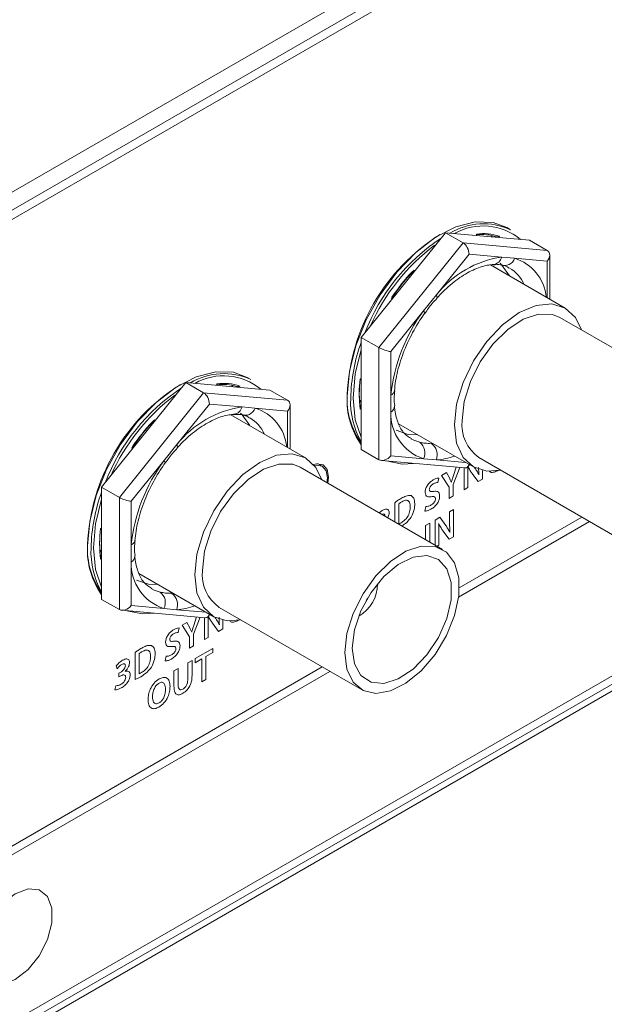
# Model space of a CAD drawing. Header units: millimetres. Extents: x 0 to 1118, y 0 to 864.
# Tile 215 of 256: x 924 to 933, y 349 to 364. Entities that reach past the tile are written whole.
import ezdxf

# ---------------------------------------------------------------- set-up
doc = ezdxf.new("R2010")
doc.units = ezdxf.units.MM

msp = doc.modelspace()

# ---------------------------------------------------------------- linework, layer by layer
at = {"color": 9, "linetype": 'Continuous', "lineweight": 0}
for p, q in [((901.966, 348.985), (953.761, 378.886)), ((930.746, 360.936), (930.752, 360.955)), ((930.99, 360.934), (930.981, 360.915)), ((931.046, 360.909), (931.05, 360.917)), ((929.289, 359.256), (930.55, 360.824)), ((930.55, 360.824), (931.81, 360.711)), ((930.638, 360.655), (930.149, 360.046)), ((931.127, 360.611), (930.638, 360.655)), ((931.321, 360.594), (931.127, 360.611)), ((931.81, 360.55), (931.321, 360.594)), ((931.81, 360.003), (931.81, 360.55)), ((929.763, 360.359), (929.771, 360.339)), ((929.798, 360.372), (929.792, 360.389)), ((929.818, 360.416), (929.823, 360.403)), ((930.149, 360.046), (929.955, 359.806)), ((929.486, 359.983), (929.476, 359.991)), ((929.955, 359.806), (929.466, 359.197)), ((929.289, 357.575), (929.289, 359.256)), ((929.466, 359.197), (929.466, 358.545)), ((926.857, 358.691), (926.862, 358.71)), ((927.101, 358.688), (927.091, 358.67)), ((929.009, 358.788), (929.024, 358.794)), ((925.4, 357.011), (926.661, 358.579)), ((926.661, 358.579), (927.921, 358.466)), ((927.157, 358.664), (927.161, 358.672)), ((929.466, 358.545), (929.466, 358.287)), ((926.749, 358.41), (926.26, 357.801)), ((927.238, 358.366), (926.749, 358.41)), ((929.024, 358.46), (928.999, 358.441)), ((929.006, 358.375), (929.024, 358.388)), ((927.432, 358.349), (927.238, 358.366)), ((927.921, 358.305), (927.432, 358.349)), ((927.921, 357.758), (927.921, 358.305)), ((929.024, 358.344), (929.009, 358.333)), ((929.466, 358.287), (929.466, 357.634)), ((925.874, 358.114), (925.882, 358.094)), ((925.909, 358.127), (925.903, 358.144)), ((925.929, 358.171), (925.934, 358.158)), ((926.26, 357.801), (926.066, 357.561)), ((925.597, 357.738), (925.587, 357.746)), ((926.066, 357.561), (925.577, 356.952)), ((929.466, 357.634), (929.955, 357.591)), ((929.955, 357.591), (930.149, 357.573)), ((930.149, 357.573), (930.587, 357.534)), ((930.301, 357.382), (930.228, 357.34)), ((930.344, 357.302), (930.301, 357.382)), ((930.402, 357.204), (930.501, 357.459)), ((930.446, 357.464), (930.404, 357.337)), ((930.563, 357.454), (930.563, 357.125)), ((930.682, 357.373), (930.774, 357.247)), ((930.726, 357.451), (930.721, 357.457)), ((930.787, 357.349), (930.786, 357.348)), ((930.839, 357.284), (930.839, 357.415)), ((930.17, 357.232), (930.185, 357.3)), ((930.228, 357.34), (930.34, 357.166)), ((930.374, 357.238), (930.373, 357.238)), ((930.402, 357.032), (930.402, 357.204)), ((930.62, 357.158), (930.62, 357.304)), ((930.774, 357.247), (930.839, 357.284)), ((930.34, 357.166), (930.34, 356.996)), ((930.563, 357.125), (930.62, 357.158)), ((925.4, 355.33), (925.4, 357.011)), ((925.577, 356.952), (925.577, 356.299)), ((929.525, 356.931), (929.525, 356.645)), ((929.587, 356.613), (929.587, 356.916)), ((930.34, 356.996), (930.402, 357.032)), ((929.338, 356.815), (929.29, 356.78)), ((929.989, 356.875), (929.975, 356.805)), ((930.404, 356.829), (930.347, 356.796)), ((930.347, 356.796), (930.347, 356.653)), ((930.404, 356.421), (930.404, 356.829)), ((930.05, 356.625), (929.988, 356.589)), ((930.05, 356.342), (930.05, 356.625)), ((930.2, 356.712), (930.129, 356.67)), ((930.129, 356.67), (930.129, 356.297)), ((930.183, 356.613), (930.185, 356.614)), ((930.291, 356.588), (930.2, 356.712)), ((925.12, 356.543), (925.135, 356.548)), ((929.988, 356.589), (929.988, 356.378)), ((930.248, 356.51), (930.34, 356.384)), ((930.352, 356.486), (930.351, 356.485)), ((930.186, 356.295), (930.186, 356.441)), ((930.34, 356.384), (930.404, 356.421)), ((925.135, 356.215), (925.11, 356.196)), ((925.577, 356.299), (925.577, 356.042)), ((930.159, 356.279), (930.186, 356.295)), ((925.117, 356.13), (925.135, 356.143)), ((925.135, 356.099), (925.12, 356.087)), ((925.577, 356.042), (925.577, 355.389)), ((925.577, 355.389), (926.066, 355.345)), ((926.066, 355.345), (926.26, 355.328)), ((926.26, 355.328), (926.698, 355.289)), ((926.412, 355.137), (926.339, 355.095)), ((926.455, 355.057), (926.412, 355.137)), ((926.513, 354.959), (926.611, 355.214)), ((926.557, 355.219), (926.515, 355.092)), ((926.674, 355.209), (926.674, 354.88)), ((926.837, 355.206), (926.832, 355.212)), ((926.95, 355.039), (926.95, 355.17)), ((926.281, 354.987), (926.296, 355.055)), ((926.339, 355.095), (926.451, 354.921)), ((926.485, 354.993), (926.484, 354.993)), ((926.731, 354.913), (926.731, 355.059)), ((926.793, 355.128), (926.885, 355.002)), ((926.885, 355.002), (926.95, 355.039)), ((926.898, 355.104), (926.897, 355.103)), ((926.451, 354.921), (926.451, 354.751)), ((926.513, 354.787), (926.513, 354.959)), ((926.674, 354.88), (926.731, 354.913)), ((926.451, 354.751), (926.513, 354.787)), ((926.799, 354.748), (926.534, 354.595)), ((926.799, 354.687), (926.799, 354.748)), ((925.635, 354.686), (925.635, 354.28)), ((925.698, 354.368), (925.698, 354.671)), ((926.1, 354.63), (926.086, 354.56)), ((926.489, 354.569), (926.426, 354.533)), ((926.489, 354.337), (926.489, 354.569)), ((926.534, 354.595), (926.534, 354.534)), ((926.534, 354.534), (926.635, 354.593)), ((926.635, 354.593), (926.635, 354.245)), ((926.697, 354.629), (926.799, 354.687)), ((926.697, 354.281), (926.697, 354.629)), ((925.351, 354.485), (925.366, 354.441)), ((925.487, 354.403), (925.487, 354.404)), ((926.28, 354.449), (926.218, 354.413)), ((926.218, 354.413), (926.218, 354.18)), ((926.28, 354.212), (926.28, 354.449)), ((926.426, 354.533), (926.426, 354.296)), ((925.422, 354.392), (925.394, 354.375)), ((925.394, 354.375), (925.394, 354.321)), ((925.394, 354.321), (925.423, 354.338)), ((925.996, 354.29), (925.996, 354.29)), ((926.635, 354.245), (926.697, 354.281)), ((925.349, 354.189), (925.334, 354.126)), ((925.994, 354.229), (925.994, 354.229))]:
    msp.add_line(p, q, dxfattribs=at)
at = {"color": 7, "linetype": 'Continuous', "lineweight": 15}
for p, q in [((901.967, 348.716), (953.596, 378.52)), ((949.642, 376.1), (901.967, 348.578)), ((949.562, 364.023), (901.967, 336.548)), ((923.841, 349.052), (949.474, 363.85)), ((923.929, 349.001), (949.562, 363.799)), ((931.257, 361.022), (931.204, 361.053)), ((930.285, 360.977), (929.024, 359.409)), ((930.55, 360.824), (930.285, 360.977)), ((931.545, 360.864), (930.285, 360.977)), ((930.751, 360.935), (930.754, 360.945)), ((930.979, 360.936), (930.969, 360.916)), ((931.093, 360.925), (931.083, 360.906)), ((931.81, 360.711), (931.545, 360.864)), ((931.847, 359.982), (931.847, 360.643)), ((932.079, 359.848), (930.958, 360.496)), ((931.001, 360.5), (931.006, 360.501)), ((929.761, 360.356), (929.769, 360.336)), ((929.499, 360), (929.488, 360.009)), ((930.154, 359.996), (930.155, 359.997)), ((934.13, 358.477), (931.998, 359.708)), ((929.289, 359.256), (929.024, 359.409)), ((929.024, 359.409), (929.024, 357.728)), ((926.395, 358.732), (925.135, 357.164)), ((926.661, 358.579), (926.395, 358.732)), ((927.656, 358.619), (926.395, 358.732)), ((926.862, 358.69), (926.865, 358.7)), ((927.09, 358.691), (927.08, 358.671)), ((927.204, 358.68), (927.194, 358.661)), ((927.368, 358.777), (927.315, 358.808)), ((929.014, 358.78), (929.024, 358.784)), ((927.921, 358.466), (927.656, 358.619)), ((929.521, 358.609), (929.52, 358.607)), ((927.958, 357.737), (927.958, 358.398)), ((929.024, 358.47), (928.999, 358.451)), ((929.52, 358.379), (929.52, 358.383)), ((928.19, 357.603), (927.068, 358.25)), ((927.111, 358.255), (927.117, 358.256)), ((925.872, 358.111), (925.88, 358.09)), ((929.583, 358.114), (930.704, 357.467)), ((925.61, 357.755), (925.599, 357.764)), ((926.265, 357.751), (926.266, 357.752)), ((929.289, 357.575), (929.024, 357.728)), ((928.439, 357.477), (928.37, 357.517)), ((929.325, 357.565), (930.58, 357.452)), ((930.621, 357.47), (930.646, 357.5)), ((930.785, 357.607), (932.918, 356.376)), ((930.241, 356.232), (928.108, 357.463)), ((925.4, 357.011), (925.135, 357.164)), ((925.135, 357.164), (925.135, 355.483)), ((932.444, 356.649), (930.482, 355.517)), ((930.492, 355.655), (932.329, 356.716)), ((925.125, 356.535), (925.135, 356.539)), ((925.631, 356.364), (925.631, 356.361)), ((925.135, 356.225), (925.11, 356.206)), ((925.631, 356.134), (925.631, 356.138)), ((925.694, 355.868), (926.815, 355.222)), ((925.4, 355.33), (925.135, 355.483)), ((925.436, 355.319), (926.691, 355.207)), ((926.896, 355.362), (929.029, 354.131)), ((926.732, 355.225), (926.757, 355.255)), ((928.555, 354.404), (908.65, 342.913)), ((908.66, 343.052), (928.44, 354.47))]:
    msp.add_line(p, q, dxfattribs=at)
at = {"color": 7, "linetype": 'Continuous', "lineweight": 15, "flags": 128}
for points in [[(931.204, 361.053), (931, 361.13), (930.732, 361.139), (930.441, 361.065), (930.138, 360.909), (929.839, 360.68), (929.558, 360.388), (929.307, 360.047), (929.099, 359.672), (928.942, 359.283), (928.846, 358.895), (928.813, 358.528)], [(931.242, 360.331), (931.13, 360.493), (931.102, 360.52)], [(930.419, 358.096), (930.452, 358.406), (930.549, 358.733), (930.704, 359.055), (930.905, 359.349), (931.14, 359.597), (931.391, 359.78), (931.643, 359.887), (931.877, 359.911), (932.079, 359.848), (932.233, 359.705), (932.321, 359.521)], [(930.534, 358.162), (930.565, 358.448), (930.658, 358.749), (930.806, 359.043), (930.997, 359.309), (931.217, 359.526), (931.45, 359.679), (931.678, 359.757), (931.886, 359.752), (931.998, 359.708)], [(929.024, 359.227), (928.934, 358.86), (928.901, 358.498)], [(927.315, 358.808), (927.111, 358.885), (926.843, 358.894), (926.551, 358.819), (926.249, 358.664), (925.95, 358.435), (925.669, 358.143), (925.418, 357.802), (925.209, 357.427), (925.053, 357.037), (924.957, 356.65), (924.924, 356.283)], [(928.901, 358.498), (928.934, 358.173), (929.024, 357.911)], [(927.353, 358.086), (927.241, 358.248), (927.213, 358.274)], [(931.109, 357.42), (930.905, 357.405), (930.704, 357.467), (930.549, 357.61), (930.452, 357.825), (930.419, 358.096)], [(929.546, 358.017), (929.725, 357.955), (929.868, 357.949)], [(926.53, 355.851), (926.563, 356.161), (926.66, 356.488), (926.815, 356.809), (927.016, 357.104), (927.25, 357.352), (927.502, 357.535), (927.754, 357.642), (927.988, 357.665), (928.19, 357.603), (928.344, 357.46), (928.432, 357.276)], [(926.644, 355.917), (926.676, 356.203), (926.769, 356.504), (926.917, 356.798), (927.108, 357.064), (927.328, 357.281), (927.561, 357.434), (927.789, 357.511), (927.997, 357.507), (928.108, 357.463)], [(928.524, 357.223), (928.534, 357.315), (928.513, 357.428), (928.452, 357.499), (928.36, 357.516), (928.309, 357.505)], [(928.51, 357.231), (928.517, 357.305), (928.497, 357.411), (928.439, 357.477), (928.353, 357.494), (928.323, 357.488)], [(929.399, 357.558), (929.637, 357.511), (929.807, 357.521)], [(925.135, 356.982), (925.045, 356.615), (925.012, 356.253)], [(925.012, 356.253), (925.045, 355.928), (925.135, 355.666)], [(928.777, 354.686), (928.809, 354.972), (928.902, 355.273), (929.05, 355.567), (929.24, 355.833), (929.46, 356.05), (929.693, 356.203), (929.922, 356.28), (930.129, 356.276), (930.3, 356.19), (930.422, 356.03), (930.485, 355.807), (930.485, 355.537), (930.422, 355.241), (930.3, 354.94), (930.129, 354.658), (929.922, 354.414), (929.693, 354.227), (929.46, 354.111), (929.24, 354.074), (929.05, 354.119), (928.902, 354.244), (928.809, 354.437), (928.777, 354.686)], [(928.89, 354.751), (928.923, 355.024), (929.019, 355.311), (929.17, 355.586), (929.363, 355.825), (929.579, 356.007), (929.801, 356.116), (930.008, 356.142), (930.181, 356.082), (930.306, 355.942), (930.372, 355.735), (930.372, 355.478), (930.306, 355.195), (930.181, 354.911), (930.008, 354.651), (929.801, 354.438), (929.579, 354.291), (929.363, 354.223), (929.17, 354.24), (929.019, 354.341), (928.923, 354.516), (928.89, 354.751)], [(925.657, 355.772), (925.836, 355.709), (925.978, 355.704)], [(927.22, 355.175), (927.016, 355.159), (926.815, 355.222), (926.66, 355.365), (926.563, 355.58), (926.53, 355.851)], [(929.119, 355.504), (929.108, 355.485), (929.097, 355.467)], [(925.51, 355.313), (925.748, 355.266), (925.917, 355.276)], [(923.841, 351.072), (923.651, 350.923), (923.483, 350.715), (923.359, 350.472), (923.293, 350.224), (923.293, 350.001), (923.359, 349.829), (923.483, 349.73), (923.651, 349.715), (923.841, 349.786), (924.032, 349.935), (924.199, 350.143), (924.323, 350.386), (924.389, 350.634), (924.389, 350.857), (924.323, 351.029), (924.199, 351.128), (924.032, 351.143), (923.841, 351.072)]]:
    msp.add_lwpolyline(points, dxfattribs=at)
at = {"color": 9, "linetype": 'Continuous', "lineweight": 0, "flags": 128}
for points in [[(930.155, 359.997), (930.157, 360), (930.16, 360.011), (930.157, 360.027), (930.149, 360.046)], [(929.975, 359.773), (929.976, 359.774), (929.975, 359.781), (929.968, 359.792), (929.955, 359.806)], [(926.266, 357.752), (926.268, 357.754), (926.271, 357.766), (926.268, 357.782), (926.26, 357.801)], [(929.767, 357.889), (929.812, 357.866), (929.9, 357.836)], [(926.086, 357.528), (926.087, 357.529), (926.086, 357.536), (926.079, 357.547), (926.066, 357.561)], [(925.878, 355.644), (925.923, 355.621), (926.011, 355.591)]]:
    msp.add_lwpolyline(points, dxfattribs=at)
at = {"color": 7, "linetype": 'Continuous', "lineweight": 15}
for centre, radius, start, end in [((930.854, 360.139), 0.971, 65.4418, 121.0776), ((930.851, 360.212), 0.867, 50.0516, 119.7294), ((931.8, 358.421), 2.99, 122.2445, 177.5502), ((931.879, 358.393), 3.003, 123.55, 158.8609), ((930.834, 360.221), 0.729, 72.7255, 97.0554), ((930.858, 360.222), 0.741, 71.5092, 98.2717), ((931.993, 358.316), 3.101, 127.1151, 155.9583), ((931.927, 358.371), 2.938, 135.8844, 146.5265), ((931.889, 358.393), 2.9, 136.3722, 146.0386), ((931.465, 358.441), 2.6, 159.8686, 178.7523), ((926.965, 357.894), 0.971, 65.4418, 121.0776), ((926.962, 357.966), 0.867, 50.0516, 119.7294), ((927.911, 356.176), 2.99, 122.2446, 177.5502), ((926.945, 357.976), 0.729, 72.7255, 97.0554), ((926.969, 357.977), 0.741, 71.5092, 98.2717), ((930.71, 358.56), 1.716, 172.3764, 187.6236), ((930.687, 358.579), 1.693, 173.0752, 186.9248), ((927.99, 356.148), 3.003, 123.55, 158.8609), ((928.104, 356.071), 3.101, 127.1151, 155.9583), ((929.948, 358.485), 1.137, 176.7842, 215.6433), ((929.965, 358.464), 1.154, 176.808, 215.3739), ((930.068, 358.441), 1.204, 177.3042, 209.8354), ((928.038, 356.126), 2.938, 135.8844, 146.5265), ((928, 356.148), 2.9, 136.3722, 146.0386), ((931.135, 358.1), 0.604, 174.0671, 234.6207), ((927.576, 356.196), 2.6, 159.8686, 178.7523), ((926.821, 356.315), 1.716, 172.3764, 187.6236), ((926.798, 356.334), 1.693, 173.0752, 186.9248), ((926.059, 356.24), 1.137, 176.7842, 215.6433), ((926.076, 356.219), 1.154, 176.808, 215.3739), ((926.179, 356.196), 1.204, 177.3042, 209.8354), ((927.246, 355.855), 0.604, 174.0671, 234.6207), ((928.715, 355.712), 0.552, 299.5575, 0.4479)]:
    msp.add_arc(centre, radius, start, end, dxfattribs=at)
at = {"color": 9, "linetype": 'Continuous', "lineweight": 0}
for centre, radius, start, end in [((931.352, 359.093), 1.535, 98.4034, 141.5913), ((930.986, 360.645), 0.145, 277.9082, 346.7106), ((931.175, 360.641), 0.154, 245.6127, 342.0763), ((931.117, 359.944), 0.682, 5.7593, 72.5962), ((930.958, 359.971), 0.556, 24.6533, 59.0008), ((932.051, 358.267), 2.6, 143.7143, 173.8743), ((929.441, 358.622), 0.0813, 288.2723, 349.1669), ((929.417, 358.378), 0.103, 298.3561, 0.5367), ((927.463, 356.847), 1.535, 98.4034, 141.5913), ((927.097, 358.4), 0.145, 277.9082, 346.7106), ((927.286, 358.396), 0.154, 245.6127, 342.0763), ((927.228, 357.699), 0.682, 5.7593, 72.5962), ((930.178, 358.267), 0.712, 178.4157, 251.7856), ((927.069, 357.726), 0.556, 24.6533, 59.0008), ((929.786, 357.681), 0.192, 331.8669, 53.6855), ((929.946, 357.646), 0.215, 340.3301, 54.4204), ((928.162, 356.022), 2.6, 143.7143, 173.8743), ((930.088, 358.536), 0.965, 273.631, 290.1624), ((925.552, 356.377), 0.0813, 288.2723, 349.1669), ((925.528, 356.133), 0.103, 298.3561, 0.5367), ((926.289, 356.022), 0.712, 178.4157, 251.7856), ((925.897, 355.436), 0.192, 331.8669, 53.6855), ((926.057, 355.401), 0.215, 340.3301, 54.4204), ((926.199, 356.291), 0.965, 273.631, 290.1624)]:
    msp.add_arc(centre, radius, start, end, dxfattribs=at)
at = {"color": 7, "linetype": 'Continuous', "lineweight": 15}
for centre, major_axis, ratio, start_param, end_param in [((930.55, 360.706), (-0.053, 0.125), 0.565758, 4.067595, 5.638391), ((931.722, 360.601), (0.105, 0.096), 0.697875, 4.92971, 6.500507), ((929.378, 359.248), (0.125, -0.044), 0.218312, 4.003708, 5.574505), ((926.661, 358.461), (-0.053, 0.125), 0.565758, 4.067595, 5.638391), ((927.833, 358.356), (0.105, 0.096), 0.697875, 4.92971, 6.500507), ((929.378, 357.685), (0.105, 0.096), 0.697875, 3.358914, 4.92971), ((930.55, 357.581), (-0.053, 0.125), 0.565758, 2.847554, 3.854896), ((925.489, 357.003), (0.125, -0.044), 0.218312, 4.003708, 5.574505), ((925.489, 355.44), (0.105, 0.096), 0.697875, 3.358914, 4.92971), ((926.661, 355.335), (-0.053, 0.125), 0.565758, 2.847554, 3.854896)]:
    msp.add_ellipse(centre, major_axis=major_axis, ratio=ratio, start_param=start_param, end_param=end_param, dxfattribs=at)
for points, knots in [([(930.752, 360.955), (930.752, 360.955), (930.753, 360.953), (930.754, 360.949), (930.754, 360.946), (930.754, 360.945)], [0, 0, 0, 0, 0.0222322, 0.5382395, 1, 1, 1, 1]), ([(931.093, 360.925), (931.093, 360.925), (931.09, 360.923), (931.083, 360.919), (931.073, 360.915), (931.063, 360.914), (931.055, 360.915), (931.052, 360.916), (931.05, 360.917)], [0, 0, 0, 0, 0.010463, 0.253314, 0.527713, 0.723757, 0.861541, 1, 1, 1, 1]), ([(930.155, 359.997), (930.193, 360.037), (930.305, 360.155), (930.5, 360.313), (930.728, 360.44), (930.896, 360.491), (930.981, 360.499), (931.004, 360.501)], [0, 0, 0, 0, 0.134469, 0.39244, 0.648445, 0.902418, 1, 1, 1, 1]), ([(931.002, 360.494), (931.039, 360.498), (931.091, 360.504), (931.131, 360.489), (931.142, 360.484)], [0, 0, 0, 0, 0.7063787, 1, 1, 1, 1]), ([(931.144, 360.488), (931.169, 360.483), (931.203, 360.475), (931.229, 360.453), (931.236, 360.447)], [0, 0, 0, 0, 0.728014, 1, 1, 1, 1]), ([(929.979, 359.77), (930.013, 359.82), (930.068, 359.902), (930.132, 359.967), (930.157, 359.993)], [0, 0, 0, 0, 0.613786, 1, 1, 1, 1]), ([(929.52, 358.606), (929.526, 358.656), (929.541, 358.799), (929.605, 359.057), (929.729, 359.369), (929.862, 359.609), (929.951, 359.738), (929.975, 359.773)], [0, 0, 0, 0, 0.13217, 0.387169, 0.643773, 0.901332, 1, 1, 1, 1]), ([(926.862, 358.71), (926.862, 358.71), (926.864, 358.708), (926.865, 358.703), (926.865, 358.701), (926.865, 358.7)], [0, 0, 0, 0, 0.0222322, 0.5382395, 1, 1, 1, 1]), ([(927.204, 358.68), (927.204, 358.679), (927.201, 358.677), (927.194, 358.674), (927.184, 358.67), (927.174, 358.669), (927.166, 358.67), (927.163, 358.671), (927.161, 358.672)], [0, 0, 0, 0, 0.010463, 0.253314, 0.527713, 0.723757, 0.861541, 1, 1, 1, 1]), ([(929.525, 358.385), (929.52, 358.422), (929.511, 358.49), (929.521, 358.572), (929.526, 358.608)], [0, 0, 0, 0, 0.558276, 1, 1, 1, 1]), ([(929.775, 357.891), (929.736, 357.915), (929.658, 357.964), (929.574, 358.111), (929.533, 358.262), (929.522, 358.359), (929.52, 358.38)], [0, 0, 0, 0, 0.304458, 0.615666, 0.917359, 1, 1, 1, 1]), ([(926.266, 357.752), (926.304, 357.792), (926.416, 357.91), (926.611, 358.067), (926.839, 358.195), (927.007, 358.246), (927.092, 358.253), (927.115, 358.255)], [0, 0, 0, 0, 0.134469, 0.39244, 0.648445, 0.902418, 1, 1, 1, 1]), ([(927.113, 358.249), (927.15, 358.253), (927.202, 358.259), (927.241, 358.244), (927.253, 358.239)], [0, 0, 0, 0, 0.706379, 1, 1, 1, 1]), ([(927.255, 358.243), (927.28, 358.238), (927.314, 358.23), (927.34, 358.208), (927.347, 358.202)], [0, 0, 0, 0, 0.728014, 1, 1, 1, 1]), ([(929.009, 358.372), (929.01, 358.372), (929.012, 358.37), (929.014, 358.365), (929.015, 358.356), (929.014, 358.344), (929.011, 358.336), (929.009, 358.333), (929.009, 358.333)], [0, 0, 0, 0, 0.047756, 0.200045, 0.416729, 0.720017, 0.988435, 1, 1, 1, 1]), ([(926.09, 357.525), (926.124, 357.575), (926.179, 357.657), (926.243, 357.722), (926.268, 357.748)], [0, 0, 0, 0, 0.613786, 1, 1, 1, 1]), ([(925.631, 356.361), (925.637, 356.41), (925.652, 356.554), (925.716, 356.812), (925.84, 357.123), (925.973, 357.364), (926.062, 357.493), (926.086, 357.528)], [0, 0, 0, 0, 0.13217, 0.387169, 0.643773, 0.901332, 1, 1, 1, 1]), ([(925.636, 356.139), (925.631, 356.177), (925.622, 356.245), (925.632, 356.327), (925.637, 356.363)], [0, 0, 0, 0, 0.558276, 1, 1, 1, 1]), ([(925.12, 356.127), (925.121, 356.127), (925.122, 356.125), (925.125, 356.12), (925.126, 356.111), (925.125, 356.099), (925.122, 356.091), (925.12, 356.088), (925.12, 356.087)], [0, 0, 0, 0, 0.047756, 0.200045, 0.416729, 0.720017, 0.988435, 1, 1, 1, 1]), ([(925.886, 355.645), (925.847, 355.67), (925.769, 355.719), (925.685, 355.866), (925.643, 356.017), (925.633, 356.114), (925.631, 356.134)], [0, 0, 0, 0, 0.304458, 0.615666, 0.917359, 1, 1, 1, 1])]:
    msp.add_open_spline(points, degree=3, knots=knots, dxfattribs=at)
at = {"color": 9, "linetype": 'Continuous', "lineweight": 0}
for points, knots in [([(929.9, 357.836), (929.926, 357.831), (929.981, 357.819), (930.04, 357.82), (930.071, 357.821)], [0, 0, 0, 0, 0.473303, 1, 1, 1, 1]), ([(930.62, 357.304), (930.62, 357.337), (930.62, 357.395), (930.618, 357.451), (930.617, 357.476)], [0, 0, 0, 0, 0.560008, 1, 1, 1, 1]), ([(930.619, 357.477), (930.63, 357.457), (930.649, 357.42), (930.672, 357.387), (930.682, 357.373)], [0, 0, 0, 0, 0.559955, 1, 1, 1, 1]), ([(930.786, 357.348), (930.776, 357.369), (930.758, 357.406), (930.735, 357.437), (930.726, 357.451)], [0, 0, 0, 0, 0.559958, 1, 1, 1, 1]), ([(930.782, 357.46), (930.782, 357.447), (930.782, 357.409), (930.785, 357.373), (930.787, 357.349)], [0, 0, 0, 0, 0.33871, 1, 1, 1, 1]), ([(930.942, 357.406), (930.948, 357.4), (930.964, 357.38), (931.016, 357.387), (931.057, 357.407), (931.078, 357.417)], [0, 0, 0, 0, 0.184843, 0.591741, 1, 1, 1, 1]), ([(930.102, 357.273), (930.086, 357.262), (930.053, 357.24), (930.011, 357.19), (929.985, 357.134), (929.982, 357.102), (929.981, 357.086)], [0, 0, 0, 0, 0.280832, 0.560174, 0.779987, 1, 1, 1, 1]), ([(930.043, 357.129), (930.044, 357.135), (930.045, 357.148), (930.054, 357.167), (930.072, 357.192), (930.089, 357.204), (930.101, 357.212)], [0, 0, 0, 0, 0.186657, 0.373801, 0.560633, 1, 1, 1, 1]), ([(930.101, 357.212), (930.115, 357.219), (930.139, 357.231), (930.16, 357.232), (930.17, 357.232)], [0, 0, 0, 0, 0.559934, 1, 1, 1, 1]), ([(930.185, 357.3), (930.17, 357.299), (930.144, 357.296), (930.115, 357.28), (930.102, 357.273)], [0, 0, 0, 0, 0.559273, 1, 1, 1, 1]), ([(930.373, 357.238), (930.368, 357.25), (930.359, 357.272), (930.348, 357.293), (930.344, 357.302)], [0, 0, 0, 0, 0.559983, 1, 1, 1, 1]), ([(930.404, 357.337), (930.398, 357.319), (930.388, 357.286), (930.378, 357.253), (930.374, 357.238)], [0, 0, 0, 0, 0.560001, 1, 1, 1, 1]), ([(929.981, 357.086), (929.982, 357.071), (929.986, 357.04), (930.021, 357.016), (930.053, 357.019), (930.073, 357.021)], [0, 0, 0, 0, 0.279604, 0.559174, 1, 1, 1, 1]), ([(930.11, 357.101), (930.094, 357.099), (930.071, 357.095), (930.046, 357.106), (930.044, 357.121), (930.043, 357.129)], [0, 0, 0, 0, 0.561946, 0.781379, 1, 1, 1, 1]), ([(930.198, 357.031), (930.197, 357.046), (930.195, 357.077), (930.163, 357.105), (930.13, 357.102), (930.11, 357.101)], [0, 0, 0, 0, 0.2799249, 0.5593558, 1, 1, 1, 1]), ([(929.626, 356.998), (929.607, 356.987), (929.573, 356.967), (929.539, 356.942), (929.525, 356.931)], [0, 0, 0, 0, 0.560025, 1, 1, 1, 1]), ([(929.587, 356.916), (929.595, 356.922), (929.61, 356.933), (929.625, 356.942), (929.631, 356.946)], [0, 0, 0, 0, 0.559764, 1, 1, 1, 1]), ([(929.77, 357.037), (929.745, 357.038), (929.7, 357.039), (929.648, 357.011), (929.626, 356.998)], [0, 0, 0, 0, 0.557897, 1, 1, 1, 1]), ([(929.631, 356.946), (929.651, 356.955), (929.689, 356.974), (929.734, 356.963), (929.755, 356.922), (929.757, 356.889), (929.757, 356.872)], [0, 0, 0, 0, 0.280533, 0.55895, 0.779067, 1, 1, 1, 1]), ([(929.825, 356.913), (929.823, 356.945), (929.819, 357.002), (929.785, 357.026), (929.77, 357.037)], [0, 0, 0, 0, 0.560354, 1, 1, 1, 1]), ([(929.77, 356.714), (929.789, 356.752), (929.821, 356.821), (929.824, 356.885), (929.825, 356.913)], [0, 0, 0, 0, 0.557971, 1, 1, 1, 1]), ([(930.068, 356.834), (930.085, 356.845), (930.121, 356.868), (930.166, 356.92), (930.194, 356.98), (930.197, 357.014), (930.198, 357.031)], [0, 0, 0, 0, 0.281089, 0.560178, 0.780098, 1, 1, 1, 1]), ([(930.136, 356.989), (930.135, 356.983), (930.134, 356.969), (930.125, 356.947), (930.104, 356.919), (930.085, 356.906), (930.072, 356.897)], [0, 0, 0, 0, 0.187001, 0.373641, 0.560631, 1, 1, 1, 1]), ([(930.073, 357.021), (930.09, 357.023), (930.112, 357.027), (930.134, 357.012), (930.135, 356.997), (930.136, 356.989)], [0, 0, 0, 0, 0.560716, 0.780426, 1, 1, 1, 1]), ([(929.333, 356.756), (929.338, 356.758), (929.349, 356.764), (929.365, 356.763), (929.377, 356.752), (929.378, 356.739), (929.379, 356.733)], [0, 0, 0, 0, 0.189323, 0.503789, 0.751919, 1, 1, 1, 1]), ([(929.441, 356.781), (929.441, 356.792), (929.439, 356.812), (929.424, 356.831), (929.392, 356.841), (929.36, 356.826), (929.338, 356.815)], [0, 0, 0, 0, 0.187037, 0.373921, 0.560974, 1, 1, 1, 1]), ([(929.42, 356.706), (929.422, 356.71), (929.431, 356.725), (929.44, 356.752), (929.441, 356.772), (929.441, 356.781)], [0, 0, 0, 0, 0.180924, 0.590371, 1, 1, 1, 1]), ([(929.757, 356.872), (929.756, 356.847), (929.754, 356.798), (929.721, 356.72), (929.672, 356.664), (929.639, 356.643), (929.623, 356.632)], [0, 0, 0, 0, 0.280838, 0.55918, 0.779171, 1, 1, 1, 1]), ([(929.975, 356.805), (929.991, 356.807), (930.021, 356.809), (930.053, 356.826), (930.068, 356.834)], [0, 0, 0, 0, 0.55924, 1, 1, 1, 1]), ([(930.072, 356.897), (930.055, 356.889), (930.026, 356.875), (930, 356.875), (929.989, 356.875)], [0, 0, 0, 0, 0.559755, 1, 1, 1, 1]), ([(929.623, 356.632), (929.616, 356.628), (929.604, 356.621), (929.592, 356.616), (929.587, 356.613)], [0, 0, 0, 0, 0.560099, 1, 1, 1, 1]), ([(929.63, 356.584), (929.656, 356.6), (929.706, 356.631), (929.749, 356.686), (929.77, 356.714)], [0, 0, 0, 0, 0.49944, 1, 1, 1, 1]), ([(930.186, 356.441), (930.186, 356.474), (930.186, 356.531), (930.184, 356.588), (930.183, 356.613)], [0, 0, 0, 0, 0.560008, 1, 1, 1, 1]), ([(930.185, 356.614), (930.196, 356.594), (930.215, 356.557), (930.238, 356.524), (930.248, 356.51)], [0, 0, 0, 0, 0.559955, 1, 1, 1, 1]), ([(930.347, 356.653), (930.347, 356.622), (930.347, 356.565), (930.351, 356.51), (930.352, 356.486)], [0, 0, 0, 0, 0.5599979, 1, 1, 1, 1]), ([(930.351, 356.485), (930.341, 356.506), (930.323, 356.542), (930.301, 356.574), (930.291, 356.588)], [0, 0, 0, 0, 0.559958, 1, 1, 1, 1]), ([(926.011, 355.591), (926.037, 355.586), (926.092, 355.574), (926.151, 355.575), (926.182, 355.576)], [0, 0, 0, 0, 0.473303, 1, 1, 1, 1]), ([(926.731, 355.059), (926.731, 355.092), (926.731, 355.149), (926.729, 355.206), (926.728, 355.231)], [0, 0, 0, 0, 0.560008, 1, 1, 1, 1]), ([(926.73, 355.232), (926.741, 355.212), (926.76, 355.175), (926.783, 355.142), (926.793, 355.128)], [0, 0, 0, 0, 0.559955, 1, 1, 1, 1]), ([(926.897, 355.103), (926.886, 355.124), (926.868, 355.16), (926.846, 355.192), (926.837, 355.206)], [0, 0, 0, 0, 0.559958, 1, 1, 1, 1]), ([(926.893, 355.215), (926.893, 355.202), (926.893, 355.164), (926.896, 355.128), (926.898, 355.104)], [0, 0, 0, 0, 0.33871, 1, 1, 1, 1]), ([(927.053, 355.161), (927.059, 355.155), (927.075, 355.135), (927.127, 355.142), (927.168, 355.162), (927.188, 355.172)], [0, 0, 0, 0, 0.184843, 0.591741, 1, 1, 1, 1]), ([(926.213, 355.028), (926.197, 355.017), (926.164, 354.995), (926.122, 354.944), (926.096, 354.888), (926.093, 354.857), (926.092, 354.841)], [0, 0, 0, 0, 0.280832, 0.560174, 0.779987, 1, 1, 1, 1]), ([(926.212, 354.967), (926.226, 354.973), (926.25, 354.986), (926.271, 354.986), (926.281, 354.987)], [0, 0, 0, 0, 0.559934, 1, 1, 1, 1]), ([(926.296, 355.055), (926.281, 355.053), (926.254, 355.051), (926.226, 355.035), (926.213, 355.028)], [0, 0, 0, 0, 0.559273, 1, 1, 1, 1]), ([(926.484, 354.993), (926.479, 355.005), (926.47, 355.027), (926.459, 355.048), (926.455, 355.057)], [0, 0, 0, 0, 0.559983, 1, 1, 1, 1]), ([(926.515, 355.092), (926.509, 355.073), (926.499, 355.041), (926.489, 355.008), (926.485, 354.993)], [0, 0, 0, 0, 0.560001, 1, 1, 1, 1]), ([(926.092, 354.841), (926.093, 354.825), (926.096, 354.795), (926.131, 354.771), (926.164, 354.774), (926.184, 354.776)], [0, 0, 0, 0, 0.279604, 0.559174, 1, 1, 1, 1]), ([(926.154, 354.884), (926.155, 354.89), (926.156, 354.902), (926.165, 354.922), (926.183, 354.947), (926.2, 354.959), (926.212, 354.967)], [0, 0, 0, 0, 0.186657, 0.373801, 0.560633, 1, 1, 1, 1]), ([(926.221, 354.856), (926.205, 354.853), (926.182, 354.85), (926.157, 354.861), (926.155, 354.876), (926.154, 354.884)], [0, 0, 0, 0, 0.561946, 0.781379, 1, 1, 1, 1]), ([(926.309, 354.786), (926.308, 354.801), (926.306, 354.832), (926.274, 354.859), (926.241, 354.857), (926.221, 354.856)], [0, 0, 0, 0, 0.279925, 0.559356, 1, 1, 1, 1]), ([(925.737, 354.753), (925.718, 354.742), (925.684, 354.722), (925.65, 354.697), (925.635, 354.686)], [0, 0, 0, 0, 0.560025, 1, 1, 1, 1]), ([(925.698, 354.671), (925.706, 354.677), (925.721, 354.688), (925.736, 354.697), (925.742, 354.701)], [0, 0, 0, 0, 0.559764, 1, 1, 1, 1]), ([(925.881, 354.791), (925.856, 354.792), (925.811, 354.794), (925.759, 354.765), (925.737, 354.753)], [0, 0, 0, 0, 0.5578967, 1, 1, 1, 1]), ([(925.742, 354.701), (925.761, 354.71), (925.8, 354.729), (925.845, 354.718), (925.866, 354.677), (925.868, 354.644), (925.868, 354.627)], [0, 0, 0, 0, 0.280533, 0.55895, 0.779067, 1, 1, 1, 1]), ([(925.936, 354.668), (925.934, 354.7), (925.93, 354.757), (925.896, 354.781), (925.881, 354.791)], [0, 0, 0, 0, 0.5603535, 1, 1, 1, 1]), ([(926.179, 354.589), (926.196, 354.6), (926.231, 354.623), (926.277, 354.675), (926.305, 354.735), (926.308, 354.769), (926.309, 354.786)], [0, 0, 0, 0, 0.281089, 0.560178, 0.780098, 1, 1, 1, 1]), ([(926.247, 354.744), (926.246, 354.738), (926.245, 354.724), (926.236, 354.702), (926.215, 354.673), (926.196, 354.661), (926.183, 354.652)], [0, 0, 0, 0, 0.187001, 0.373641, 0.560631, 1, 1, 1, 1]), ([(926.184, 354.776), (926.2, 354.778), (926.223, 354.782), (926.245, 354.767), (926.246, 354.752), (926.247, 354.744)], [0, 0, 0, 0, 0.560716, 0.780426, 1, 1, 1, 1]), ([(925.449, 354.57), (925.43, 354.558), (925.396, 354.536), (925.365, 354.501), (925.351, 354.485)], [0, 0, 0, 0, 0.560293, 1, 1, 1, 1]), ([(925.552, 354.536), (925.552, 354.546), (925.55, 354.567), (925.535, 354.585), (925.503, 354.596), (925.471, 354.581), (925.449, 354.57)], [0, 0, 0, 0, 0.187037, 0.373921, 0.560974, 1, 1, 1, 1]), ([(925.868, 354.627), (925.867, 354.602), (925.865, 354.553), (925.832, 354.475), (925.783, 354.418), (925.75, 354.398), (925.734, 354.387)], [0, 0, 0, 0, 0.280838, 0.55918, 0.779171, 1, 1, 1, 1]), ([(925.881, 354.469), (925.899, 354.507), (925.932, 354.576), (925.935, 354.64), (925.936, 354.668)], [0, 0, 0, 0, 0.557971, 1, 1, 1, 1]), ([(926.086, 354.56), (926.102, 354.562), (926.132, 354.564), (926.164, 354.581), (926.179, 354.589)], [0, 0, 0, 0, 0.55924, 1, 1, 1, 1]), ([(926.183, 354.652), (926.166, 354.644), (926.137, 354.63), (926.111, 354.63), (926.1, 354.63)], [0, 0, 0, 0, 0.559755, 1, 1, 1, 1]), ([(925.366, 354.441), (925.378, 354.456), (925.4, 354.483), (925.425, 354.499), (925.435, 354.507)], [0, 0, 0, 0, 0.559869, 1, 1, 1, 1]), ([(925.49, 354.488), (925.488, 354.477), (925.485, 354.455), (925.458, 354.417), (925.436, 354.401), (925.422, 354.392)], [0, 0, 0, 0, 0.27941, 0.55887, 1, 1, 1, 1]), ([(925.435, 354.507), (925.443, 354.511), (925.458, 354.518), (925.476, 354.518), (925.488, 354.507), (925.489, 354.494), (925.49, 354.488)], [0, 0, 0, 0, 0.280976, 0.55989, 0.779966, 1, 1, 1, 1]), ([(925.487, 354.404), (925.497, 354.414), (925.517, 354.435), (925.539, 354.471), (925.551, 354.507), (925.552, 354.526), (925.552, 354.536)], [0, 0, 0, 0, 0.280303, 0.559487, 0.779694, 1, 1, 1, 1]), ([(925.562, 354.348), (925.561, 354.361), (925.558, 354.386), (925.538, 354.405), (925.514, 354.411), (925.496, 354.406), (925.487, 354.403)], [0, 0, 0, 0, 0.279933, 0.559144, 0.779519, 1, 1, 1, 1]), ([(925.721, 354.324), (925.753, 354.344), (925.811, 354.379), (925.86, 354.442), (925.881, 354.469)], [0, 0, 0, 0, 0.561095, 1, 1, 1, 1]), ([(925.423, 354.338), (925.433, 354.342), (925.452, 354.352), (925.477, 354.352), (925.492, 354.337), (925.494, 354.321), (925.495, 354.312)], [0, 0, 0, 0, 0.2805236, 0.5607371, 0.7799345, 1, 1, 1, 1]), ([(925.495, 354.312), (925.494, 354.301), (925.491, 354.278), (925.465, 354.235), (925.441, 354.219), (925.426, 354.21)], [0, 0, 0, 0, 0.279345, 0.559297, 1, 1, 1, 1]), ([(925.429, 354.156), (925.447, 354.167), (925.482, 354.19), (925.527, 354.239), (925.557, 354.298), (925.56, 354.331), (925.562, 354.348)], [0, 0, 0, 0, 0.281114, 0.560773, 0.780392, 1, 1, 1, 1]), ([(925.635, 354.28), (925.651, 354.288), (925.68, 354.301), (925.708, 354.317), (925.721, 354.324)], [0, 0, 0, 0, 0.559919, 1, 1, 1, 1]), ([(925.734, 354.387), (925.727, 354.383), (925.715, 354.376), (925.703, 354.371), (925.698, 354.368)], [0, 0, 0, 0, 0.560099, 1, 1, 1, 1]), ([(925.996, 354.29), (925.97, 354.271), (925.918, 354.234), (925.862, 354.142), (925.834, 354.055), (925.831, 354.006), (925.83, 353.981)], [0, 0, 0, 0, 0.279675, 0.558643, 0.779063, 1, 1, 1, 1]), ([(926.159, 354.179), (926.157, 354.207), (926.152, 354.262), (926.113, 354.311), (926.056, 354.318), (926.016, 354.299), (925.996, 354.29)], [0, 0, 0, 0, 0.280331, 0.559672, 0.77947, 1, 1, 1, 1]), ([(926.35, 354.076), (926.373, 354.091), (926.417, 354.121), (926.467, 354.2), (926.486, 354.275), (926.488, 354.316), (926.489, 354.337)], [0, 0, 0, 0, 0.27998, 0.558114, 0.778685, 1, 1, 1, 1]), ([(926.426, 354.296), (926.425, 354.267), (926.423, 354.231), (926.401, 354.185), (926.382, 354.158), (926.364, 354.145), (926.352, 354.137)], [0, 0, 0, 0, 0.498863, 0.624646, 0.750332, 1, 1, 1, 1]), ([(925.334, 354.126), (925.351, 354.128), (925.382, 354.131), (925.415, 354.148), (925.429, 354.156)], [0, 0, 0, 0, 0.559086, 1, 1, 1, 1]), ([(925.426, 354.21), (925.411, 354.202), (925.384, 354.19), (925.36, 354.189), (925.349, 354.189)], [0, 0, 0, 0, 0.559681, 1, 1, 1, 1]), ([(925.897, 354.021), (925.898, 354.042), (925.9, 354.082), (925.92, 354.145), (925.954, 354.2), (925.981, 354.219), (925.994, 354.229)], [0, 0, 0, 0, 0.280908, 0.560976, 0.780155, 1, 1, 1, 1]), ([(925.991, 353.868), (926.017, 353.887), (926.07, 353.924), (926.128, 354.016), (926.155, 354.105), (926.157, 354.154), (926.159, 354.179)], [0, 0, 0, 0, 0.279705, 0.558607, 0.778973, 1, 1, 1, 1]), ([(925.994, 354.229), (926.011, 354.235), (926.045, 354.249), (926.084, 354.212), (926.089, 354.165), (926.092, 354.137)], [0, 0, 0, 0, 0.279702, 0.55946, 1, 1, 1, 1]), ([(926.092, 354.137), (926.09, 354.117), (926.088, 354.076), (926.069, 354.014), (926.035, 353.959), (926.008, 353.94), (925.994, 353.93)], [0, 0, 0, 0, 0.280942, 0.560977, 0.780259, 1, 1, 1, 1]), ([(926.218, 354.18), (926.219, 354.155), (926.221, 354.106), (926.248, 354.056), (926.298, 354.049), (926.333, 354.067), (926.35, 354.076)], [0, 0, 0, 0, 0.28125, 0.559871, 0.779481, 1, 1, 1, 1]), ([(926.352, 354.137), (926.34, 354.132), (926.323, 354.124), (926.304, 354.13), (926.283, 354.151), (926.281, 354.185), (926.28, 354.212)], [0, 0, 0, 0, 0.249262, 0.374948, 0.500746, 1, 1, 1, 1]), ([(925.83, 353.981), (925.832, 353.953), (925.836, 353.898), (925.875, 353.849), (925.931, 353.84), (925.971, 353.859), (925.991, 353.868)], [0, 0, 0, 0, 0.280452, 0.559835, 0.779584, 1, 1, 1, 1]), ([(925.994, 353.93), (925.978, 353.924), (925.944, 353.91), (925.904, 353.945), (925.899, 353.993), (925.897, 354.021)], [0, 0, 0, 0, 0.279559, 0.559487, 1, 1, 1, 1])]:
    msp.add_open_spline(points, degree=3, knots=knots, dxfattribs=at)

doc.saveas('drawing.dxf')
